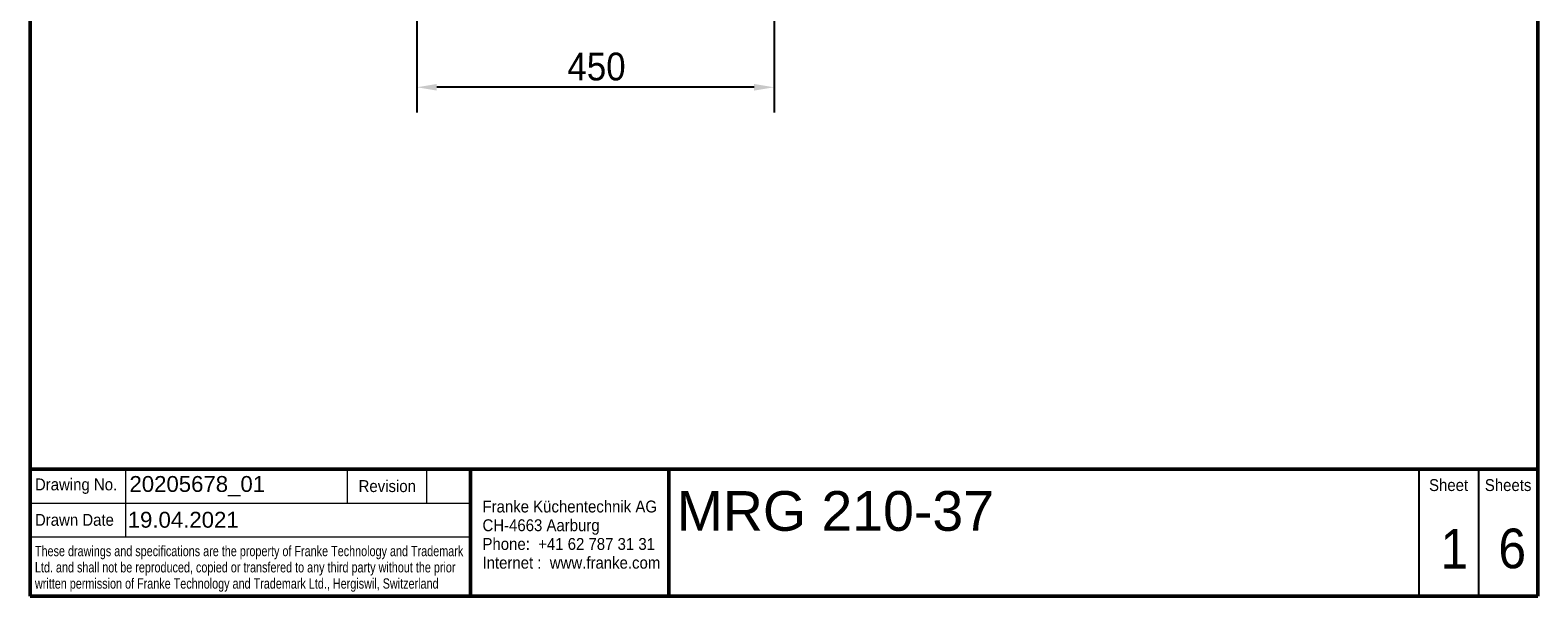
# Model space of a CAD drawing. Header units: millimetres. Extents: x 100 to 2000, y 93 to 3946.
# Tile 1 of 25: x 100 to 2000, y 93 to 813. Entities that reach past the tile are written whole.
import ezdxf
from ezdxf.enums import TextEntityAlignment as Align

# ---------------------------------------------------------------- set-up
doc = ezdxf.new("R2010")
doc.units = ezdxf.units.MM
doc.header["$LTSCALE"] = 10
for name, color, linetype, lineweight in [('Dimensions(ISO)', 7, 'Continuous', 25), ('Sketch Geometry(DIN)', 7, 'Continuous', 50), ('Sketch Geometry(ISO)', 7, 'Continuous', 50), ('Symbole(DIN)', 7, 'Continuous', 25)]:
    doc.layers.add(name, color=color, linetype=linetype, lineweight=lineweight)
doc.styles.add('Text Style20', font='arial.ttf')
doc.styles.add('Text Style40', font='arial.ttf')
doc.styles.add('Text Style9', font='arial.ttf')
doc.styles.add('Text_3.5mm', font='arial.ttf', dxfattribs={"width": 0.9})
doc.styles.add('Text__1.3mm', font='arial.ttf', dxfattribs={"width": 0.9})
doc.styles.add('Text__1.5mm', font='arial.ttf', dxfattribs={"width": 0.9})
doc.styles.add('Text__3.5mm', font='arial.ttf', dxfattribs={"width": 0.9})
doc.styles.add('Text__5.0mm', font='arial.ttf', dxfattribs={"width": 0.9})
doc.dimstyles.new('KS-STANDARD', dxfattribs={"dimscale": 10, "dimtxt": 3.5, "dimasz": 2.5, "dimexe": 3.175, "dimexo": 0, "dimgap": 0.8, "dimtad": 1, "dimdec": 1, "dimrnd": 1e-08, "dimtxsty": 'Text_3.5mm', "dimcen": 0.09, "dimdle": 10, "dimclrd": 7, "dimclre": 7, "dimclrt": 7, "dimadec": 0, "dimazin": 2, "dimtfac": 0.714286, "dimtdec": 4, "dimtmove": 0, "dimatfit": 3, "dimfxl": 1, "dimtolj": 1, "dimlwd": 25, "dimlwe": 25, "dimarcsym": 0})

# ---------------------------------------------------------------- blocks, each defined once
blk = doc.blocks.new('Title Blocks FKT-Marketing')
at = {"layer": 'Sketch Geometry(DIN)', "color": 7, "linetype": 'Continuous', "lineweight": 50}
for p, q in [((97.45, 118.35), (287.45, 118.35)), ((97.45, 118.35), (97.45, 102.35)), ((152.95, 118.35), (152.95, 102.35)), ((177.95, 102.35), (177.95, 118.35)), ((287.45, 102.35), (287.45, 118.35)), ((97.45, 102.35), (287.45, 102.35))]:
    blk.add_line(p, q, dxfattribs=at)
at = {"layer": 'Sketch Geometry(DIN)', "color": 7, "linetype": 'Continuous', "lineweight": 18}
for p, q in [((109.45, 118.35), (109.45, 109.85)), ((137.45, 114.1), (137.45, 118.35)), ((147.45, 114.1), (147.45, 118.35)), ((97.45, 114.1), (152.95, 114.1)), ((97.45, 109.85), (152.95, 109.85))]:
    blk.add_line(p, q, dxfattribs=at)
at = {"layer": 'Sketch Geometry(DIN)', "color": 7, "linetype": 'Continuous', "lineweight": 25}
for p, q in [((272.45, 118.35), (272.45, 102.35)), ((279.95, 118.35), (279.95, 102.35))]:
    blk.add_line(p, q, dxfattribs=at)
at = {"layer": 'Symbole(DIN)', "color": 7, "style": 'Text__1.5mm'}
for s, insert, char_height, width, attachment_point in [('\\fArial|b0|i0;Drawing No.', (98.05, 116.22), 1.4986, 15.7321, 4), ('Revision', (142.45, 116.22), 1.499, 13.4705, 5), ('Sheet', (276.2, 116.35), 1.499, 6.6871, 5), ('Sheets', (283.7, 116.35), 1.499, 6.6871, 5), ('Drawn Date', (98.05, 111.97), 1.499, 13.6702, 4)]:
    blk.add_mtext(s, dxfattribs=dict(at, insert=insert, char_height=char_height, width=width, attachment_point=attachment_point))
at = {"layer": 'Symbole(DIN)', "color": 7, "attachment_point": 4, "line_spacing_factor": 0.944221}
for s, insert, char_height, width, style in [('\\fArial|b0|i0;{\\H1.4986;Franke Küchentechnik AG\\PCH-4663 Aarburg\\PPhone:  +41 62 787 31 31\\PInternet :  www.franke.com}', (154.45, 110.11), 1.4986, 34.1835, 'Text__3.5mm'), ('\\fArial|b0|i0;\\W0.75;These drawings and specifications are the property of Franke Technology and Trademark Ltd. and shall not be reproduced, copied or transfered to any third party without the prior written permission of Franke Technology and Trademark Ltd., Hergiswil, Switzerland', (98.05, 105.81), 1.3, 54.5435, 'Text__1.3mm')]:
    blk.add_mtext(s, dxfattribs=dict(at, insert=insert, char_height=char_height, width=width, style=style))
at = {"layer": 'Symbole(DIN)', "color": 7}
for tag, p, height, style in [('Document_Number_001', (109.96, 115.5), 2, 'Text Style40'), ('Title_001', (178.93, 110.6), 5, 'Text Style20'), ('Drawn_Date_001', (109.74, 110.99), 2, 'Text Style40')]:
    blk.add_attdef(tag, p, '', height=height, dxfattribs=dict(at, style=style))
at = {"layer": 'Symbole(DIN)', "color": 7, "style": 'Text Style40'}
blk.add_attdef('Revision_Index_1', text='', height=2, dxfattribs=at).set_placement((150.2, 116.22), align=Align.MIDDLE_CENTER)
at = {"layer": 'Symbole(DIN)', "color": 7, "style": 'Text__5.0mm', "width": 0.9}
for tag, p in [('Sheet_number_001', (275.18, 105.84)), ('Number_of_sheets_001', (282.47, 105.88))]:
    blk.add_attdef(tag, p, '', height=5, dxfattribs=at)
at = {"layer": 'Symbole(DIN)', "color": 7, "style": 'Text Style9'}
blk.add_attdef('Auxiliary_Remark1', text='', height=3.5, dxfattribs=at).set_placement((179.45, 105.85), align=Align.MIDDLE_LEFT)
blk = doc.blocks.new('Borders Marketing Border')
at = {"layer": 'Sketch Geometry(ISO)'}
for p, q in [((10, 10), (10, 287)), ((200, 287), (200, 10)), ((200, 10), (10, 10))]:
    blk.add_line(p, q, dxfattribs=at)
blk = doc.blocks.new('*D7')
at = {"layer": 'Defpoints', "color": 0, "linetype": 'Continuous'}
for p in [(587.4, 856.4), (1037.4, 856.4), (587.4, 741.4)]:
    blk.add_point(p, dxfattribs=at)
at = {"layer": 'Dimensions(ISO)', "color": 7, "linetype": 'Continuous', "lineweight": 25}
for p, q in [((587.4, 856.4), (587.4, 709.6)), ((1037.4, 856.4), (1037.4, 709.6)), ((1012.4, 741.4), (612.4, 741.4))]:
    blk.add_line(p, q, dxfattribs=at)
at = {"layer": 'Dimensions(ISO)', "color": 7, "linetype": 'Continuous'}
for points in [[(612.4, 745.5), (612.4, 737.2), (587.4, 741.4)], [(1012.4, 745.5), (1012.4, 737.2), (1037.4, 741.4)]]:
    blk.add_solid(points, dxfattribs=at)
at = {"layer": 'Dimensions(ISO)', "color": 7, "linetype": 'Continuous', "lineweight": 25, "insert": (777, 767.3), "char_height": 35, "attachment_point": 4, "style": 'Text_3.5mm'}
blk.add_mtext('\\A1;450', dxfattribs=at)

msp = doc.modelspace()

# ---------------------------------------------------------------- block references
at = {"xscale": 10, "yscale": 10, "zscale": 10}
msp.add_blockref('Borders Marketing Border', (0, 0), dxfattribs=at)
msp.add_blockref('Title Blocks FKT-Marketing', (-874.46, -923.48), dxfattribs=at).add_auto_attribs({'Title_001': 'MRG 210-37', 'Document_Number_001': '20205678_01', 'Drawn_Date_001': '19.04.2021', 'Sheet_number_001': '1', 'Number_of_sheets_001': '6'})

# ---------------------------------------------------------------- dimensions: what is measured, and where the dimension line sits
at = {"layer": 'Dimensions(ISO)', "color": 7, "linetype": 'Continuous', "lineweight": 25}
dim = msp.add_linear_dim(base=(587.41, 741.38), p1=(1037.41, 856.43), p2=(587.41, 856.43), dimstyle='KS-STANDARD', override={"dimgap": 0.8, "dimdec": 1, "dimtol": 0, "dimlim": 0, "dimtp": 0, "dimtm": 0, "dimtdec": 4, "dimtofl": 0, "dimatfit": 1}, dxfattribs=at)
dim.commit()
dim.dimension.update_dxf_attribs({"geometry": '*D7', "text_midpoint": (812.41, 741.38), "dimtype": 160})

doc.saveas('drawing.dxf')
